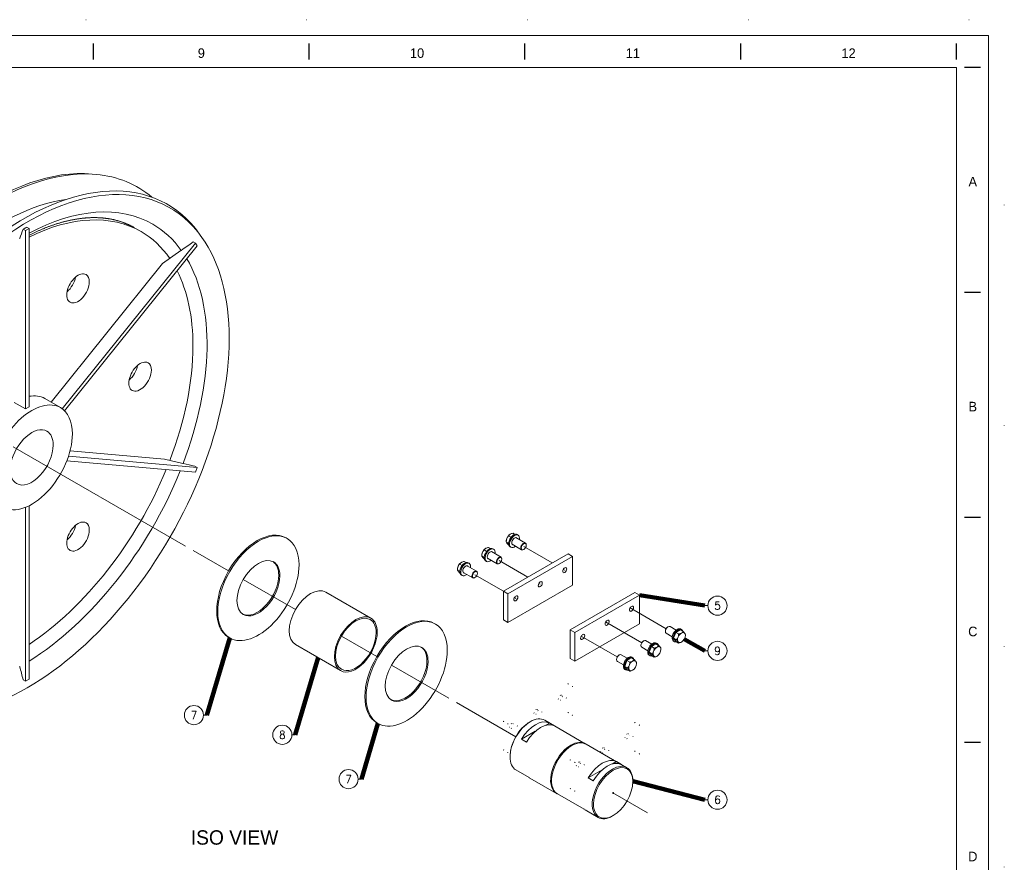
# Model space of a CAD drawing. Header units: millimetres. Extents: x -28131 to -19721, y -715793 to -709853.
# Tile 8 of 8: x -22805 to -19721, y -712494 to -709853. Entities that reach past the tile are written whole.
import ezdxf

# ---------------------------------------------------------------- set-up
doc = ezdxf.new("R2010")
doc.units = ezdxf.units.MM
doc.header["$MEASUREMENT"] = 0
for name, pattern in [('DGN Style 1', [691.569998, 1.150699, -690.4193]), ('DGN Style 4', [1842.268831, 920.559066, -460.279533, 1.150699, -460.279533]), ('DGN Style 6', [2188.62918, 1.150699, -460.279533, 805.489183, -460.279533, 1.150699, -460.279533])]:
    doc.linetypes.add(name, pattern=pattern)
doc.styles.add('Style-ENGINEERING', font='ENGINEERING.shx')
doc.styles.add('Style-ENGINEERING_0', font='ENGINEERING.shx')
doc.dimstyles.new('MetricMM', dxfattribs={"dimtxt": 3, "dimasz": 3, "dimexe": 1.5, "dimexo": 1.5, "dimgap": 1.5, "dimtad": 1, "dimdec": 0, "dimzin": 7, "dimtxsty": 'Style-ENGINEERING_0', "dimcen": 0.09, "dimclrd": 1, "dimclre": 1, "dimclrt": 7, "dimadec": 0, "dimazin": 3, "dimtfac": 1, "dimtdec": 0, "dimtofl": 0, "dimtmove": 0, "dimatfit": 3, "dimfxl": 1, "dimtzin": 7, "dimlwd": -1, "dimlwe": 0, "dimarcsym": 0})

# ---------------------------------------------------------------- blocks, each defined once
blk = doc.blocks.new('*U63')
for p, q in [((135.12, 284.53), (135.12, 289.53)), ((202.7, 284.53), (202.7, 289.53)), ((270.29, 284.53), (270.29, 289.53)), ((337.87, 284.53), (337.87, 289.53)), ((405.45, 284.53), (405.45, 289.53)), ((412.95, 282.03), (407.95, 282.03)), ((412.95, 211.53), (407.95, 211.53)), ((412.95, 141.03), (407.95, 141.03)), ((412.95, 70.53), (407.95, 70.53))]:
    blk.add_line(p, q)
at = {"color": 7, "linetype": 'Continuous', "lineweight": 0, "flags": 128}
blk.add_lwpolyline([(-415.55, 292.03), (415.45, 292.03), (415.45, -291.97), (-415.55, -291.97), (-415.55, 292.03)], close=True, dxfattribs=at)
at = {"color": 7, "linetype": 'Continuous', "lineweight": 13, "flags": 128}
blk.add_lwpolyline([(-405.55, 282.03), (405.45, 282.03), (405.45, -281.97), (-405.55, -281.97), (-405.55, 282.03)], close=True, dxfattribs=at)
at = {"char_height": 3, "attachment_point": 5, "line_spacing_factor": 1.2, "style": 'Style-ENGINEERING'}
for s, insert in [('9', (168.91, 286.53)), ('10', (236.49, 286.53)), ('11', (304.08, 286.53)), ('12', (371.66, 286.53)), ('A', (410.58, 246.28)), ('B', (410.58, 175.78)), ('C', (410.58, 105.28)), ('D', (410.58, 34.78))]:
    blk.add_mtext(s, dxfattribs=dict(at, insert=insert))
blk = doc.blocks.new('*U62')
at = {"color": 7, "linetype": 'Continuous', "lineweight": 0}
for p, q in [((1360.12, 2485.19), (1347.54, 2486.34)), ((1137.85, 2316.98), (1136.53, 2316.22)), ((1138.61, 2309.25), (1149.92, 2315.78)), ((1149.92, 2315.78), (1142.86, 2319.86)), ((1149.92, 2315.78), (1149.92, 1756.69)), ((1131.55, 2313.33), (1138.61, 2309.25)), ((1138.61, 1750.16), (1138.61, 2309.25)), ((1691.49, 2287.76), (1684.2, 2298.07)), ((1254, 1750.51), (1670.98, 2269.24)), ((1676.64, 2261.19), (1261.17, 1744.34)), ((1663.92, 2273.32), (1670.98, 2269.24)), ((1670.98, 2269.24), (1676.64, 2261.19)), ((1568.33, 2205.93), (1625.84, 2246.48)), ((1218.88, 1771.22), (1568.33, 2205.93)), ((1103.25, 1770.57), (1138.61, 1750.16)), ((1149.92, 1756.69), (1138.61, 1750.16)), ((1573.98, 1592.87), (1278.58, 1619.26)), ((1268.39, 1587.83), (1670.98, 1551.87)), ((1676.64, 1566.45), (1273.65, 1602.44)), ((1631.49, 1579.43), (1573.98, 1592.87)), ((1676.64, 1566.45), (1669.58, 1570.53)), ((1670.98, 1551.87), (1676.64, 1566.45)), ((1138.61, 1441.68), (1138.61, 897.13)), ((1149.92, 903.66), (1149.92, 1446.75)), ((2672.18, 1357.04), (2666.15, 1360.52)), ((2644.95, 1336.33), (2644.95, 1334.14)), ((2652.3, 1329.9), (2644.95, 1334.14)), ((2659.69, 1347.92), (2652.02, 1352.36)), ((2704.91, 1329.7), (2674.88, 1347.04)), ((2681.63, 1354.69), (2678.8, 1356.32)), ((2583.19, 1303.76), (2575.51, 1308.19)), ((2595.68, 1312.87), (2589.65, 1316.35)), ((2628.41, 1285.53), (2598.37, 1302.87)), ((2605.12, 1310.52), (2602.29, 1312.15)), ((2635.9, 1179.01), (2838.4, 1295.93)), ((2652.87, 1323.59), (2652.02, 1324.09)), ((2656.8, 1318.22), (2659.63, 1316.58)), ((2662.88, 1326.26), (2692.91, 1308.92)), ((2698.91, 1309.51), (2699.62, 1309.92)), ((2707.39, 1323.39), (2707.39, 1324.21)), ((2852.54, 1287.76), (2838.4, 1295.93)), ((2519.18, 1268.7), (2513.15, 1272.18)), ((2528.62, 1266.35), (2525.79, 1267.99)), ((2568.45, 1292.16), (2568.45, 1289.97)), ((2575.8, 1285.73), (2568.45, 1289.97)), ((2576.37, 1279.42), (2575.51, 1279.92)), ((2580.29, 1274.05), (2583.12, 1272.42)), ((2586.37, 1282.09), (2616.41, 1264.75)), ((2622.41, 1265.34), (2623.11, 1265.75)), ((2630.89, 1279.22), (2630.89, 1280.04)), ((2650.04, 1170.85), (2852.54, 1287.76)), ((2852.54, 1287.76), (2852.54, 1197.95)), ((2491.94, 1247.99), (2491.94, 1245.8)), ((2499.3, 1241.56), (2491.94, 1245.8)), ((2506.69, 1259.59), (2499.01, 1264.02)), ((2499.87, 1235.26), (2499.01, 1235.75)), ((2509.87, 1237.92), (2539.91, 1220.58)), ((2551.91, 1241.36), (2521.87, 1258.7)), ((2554.39, 1235.05), (2554.39, 1235.87)), ((2503.79, 1229.88), (2506.62, 1228.25)), ((2545.91, 1221.17), (2546.61, 1221.58)), ((2650.04, 1170.85), (2635.9, 1179.01)), ((2635.9, 1089.2), (2635.9, 1179.01)), ((2852.54, 1197.95), (2650.04, 1081.03)), ((2845.2, 1058.17), (3047.7, 1175.09)), ((3047.7, 1175.09), (3061.85, 1166.92)), ((2650.04, 1081.03), (2650.04, 1170.85)), ((2859.35, 1050.01), (3061.85, 1166.92)), ((3061.85, 1166.92), (3061.85, 1077.11)), ((3266.51, 1133.65), (3276.51, 1133.65)), ((2650.04, 1081.03), (2635.9, 1089.2)), ((2845.2, 1058.17), (2859.35, 1050.01)), ((2845.2, 968.36), (2845.2, 1058.17)), ((3061.85, 1077.11), (2859.35, 960.19)), ((2859.35, 960.19), (2859.35, 1050.01)), ((3143.36, 1053.73), (3143.36, 1052.91)), ((3151.84, 1067.61), (3151.13, 1067.2)), ((3176.91, 1057.19), (3157.84, 1068.2)), ((3168.82, 1031.68), (3175.89, 1049.9)), ((3175.89, 1049.9), (3190.02, 1058.06)), ((3175.89, 1049.9), (3184.6, 1044.87)), ((3190.02, 1058.06), (3198.73, 1053.03)), ((3193.95, 1058.9), (3191.13, 1060.53)), ((3075.34, 1023.44), (3074.63, 1023.03)), ((3100.4, 1013.02), (3081.34, 1024.03)), ((3145.84, 1047.42), (3164.91, 1036.41)), ((3168.82, 1031.68), (3177.53, 1026.65)), ((3175.89, 1021.63), (3168.82, 1031.68)), ((3169.13, 1022.43), (3171.95, 1020.79)), ((3175.89, 1021.63), (3184.6, 1016.6)), ((3205.8, 1040.79), (3205.8, 1042.98)), ((3066.85, 1009.56), (3066.85, 1008.74)), ((3069.34, 1003.25), (3088.4, 992.24)), ((3092.32, 987.52), (3099.38, 1005.73)), ((3092.32, 987.52), (3101.03, 982.48)), ((3099.38, 977.46), (3092.32, 987.52)), ((3099.38, 1005.73), (3113.52, 1013.89)), ((3099.38, 1005.73), (3108.1, 1000.7)), ((3113.52, 1013.89), (3122.23, 1008.86)), ((3117.45, 1014.73), (3114.62, 1016.36)), ((3129.3, 996.62), (3129.3, 998.81)), ((3266.51, 991.95), (3276.51, 991.95)), ((2845.2, 968.36), (2859.35, 960.19)), ((2990.35, 965.39), (2990.35, 964.57)), ((2992.84, 959.08), (3011.9, 948.07)), ((2998.84, 979.27), (2998.13, 978.86)), ((3023.9, 968.86), (3004.84, 979.86)), ((3015.81, 943.35), (3022.88, 961.56)), ((3022.88, 961.56), (3037.02, 969.72)), ((3022.88, 961.56), (3031.59, 956.53)), ((3037.02, 969.72), (3045.73, 964.69)), ((3040.95, 970.56), (3038.12, 972.19)), ((3092.62, 978.26), (3095.45, 976.62)), ((3099.38, 977.46), (3108.1, 972.43)), ((3015.81, 943.35), (3024.53, 938.32)), ((3022.88, 933.29), (3015.81, 943.35)), ((3016.12, 934.09), (3018.95, 932.46)), ((3022.88, 933.29), (3031.59, 928.26)), ((3052.8, 952.45), (3052.8, 954.64)), ((1131.55, 901.21), (1138.61, 897.13)), ((1138.61, 897.13), (1149.92, 903.66)), ((1696.43, 790.58), (1706.43, 790.58)), ((2892.46, 701.06), (2765.18, 774.54)), ((2720.18, 770.09), (2718.06, 768.86)), ((2780.46, 765.7), (2768.29, 758.67)), ((2780.46, 765.7), (2796.02, 756.72)), ((1973.26, 728.9), (1983.26, 728.9)), ((2735.71, 739.86), (2692.43, 714.87)), ((2707.98, 705.89), (2692.43, 714.87)), ((3022.57, 625.94), (2895.29, 699.43)), ((2656.54, 662.31), (2656.54, 659.86)), ((2675.18, 618.66), (2716.19, 594.98)), ((2901.73, 594.03), (2945.01, 619.02)), ((2977.6, 637.83), (2989.76, 644.86)), ((2989.76, 644.86), (3005.32, 635.87)), ((2180.9, 590.04), (2190.9, 590.04)), ((2719.02, 593.35), (2802.46, 545.17)), ((2917.29, 585.05), (2901.73, 594.03)), ((3041.21, 582.29), (3041.21, 584.74)), ((2805.29, 543.54), (2888.73, 495.37)), ((3266.51, 525.38), (3276.51, 525.38)), ((2891.55, 493.73), (2932.57, 470.06)), ((2977.57, 474.51), (2979.69, 475.74))]:
    blk.add_line(p, q, dxfattribs=at)
at = {"color": 30, "linetype": 'Continuous', "lineweight": 0}
blk.add_line((1500.91, 2305.83), (1479.56, 2318.16), dxfattribs=at)
at = {"color": 5, "linetype": 'Continuous', "lineweight": 0}
blk.add_line((1248.41, 1754.18), (1198.91, 1782.75), dxfattribs=at)
at = {"color": 1, "linetype": 'DGN Style 4', "lineweight": 0}
for p, q in [((1100.21, 1631.89), (1640.16, 1320.15)), ((1663.88, 1306.46), (1774.92, 1242.34)), ((2699.62, 1318.9), (2788.9, 1267.35)), ((2623.11, 1274.73), (2712.4, 1223.18)), ((2823.29, 1247.49), (2827.79, 1244.9)), ((1820.96, 1215.77), (1984.57, 1121.3)), ((2546.61, 1230.56), (2635.9, 1179.01)), ((2746.79, 1203.33), (2751.29, 1200.73)), ((2670.29, 1159.16), (2674.79, 1156.56)), ((3032.6, 1126.65), (3145.63, 1061.39)), ((2956.1, 1082.48), (3069.13, 1017.22)), ((2128.5, 1038.21), (2239.28, 974.25)), ((2879.59, 1038.32), (2992.63, 973.05)), ((2285.31, 947.67), (2465.03, 843.91)), ((2488.74, 830.22), (2674.56, 722.94)), ((2978.69, 547.35), (3087.72, 484.4))]:
    blk.add_line(p, q, dxfattribs=at)
at = {"color": 3, "linetype": 'Continuous', "lineweight": 0}
for p, q in [((1958.46, 1344.23), (1954.92, 1346.27)), ((2221, 1094.5), (2079.57, 1176.15)), ((2422.81, 1076.13), (2419.28, 1078.17)), ((1774.92, 1034.5), (1778.46, 1032.46)), ((1984.57, 1011.61), (2126, 929.96)), ((2239.28, 766.4), (2242.81, 764.36))]:
    blk.add_line(p, q, dxfattribs=at)
at = {"color": 7, "linetype": 'DGN Style 6', "lineweight": 0}
for p, q in [((2838.4, 888.15), (2635.9, 771.23)), ((2650.04, 763.07), (2852.54, 879.98)), ((2852.54, 879.98), (2838.4, 888.15)), ((2838.4, 798.33), (2838.4, 888.15)), ((2838.4, 888.15), (2852.54, 879.98)), ((2852.54, 879.98), (2852.54, 790.17)), ((2807.29, 841.61), (2821.43, 833.44)), ((2813.65, 852.63), (2827.79, 844.46)), ((2813.65, 837.93), (2827.79, 829.77)), ((2820.02, 848.96), (2834.16, 840.79)), ((2737.15, 808.46), (2751.29, 800.3)), ((2743.51, 804.79), (2757.66, 796.62)), ((2650.04, 763.07), (2635.9, 771.23)), ((2635.9, 771.23), (2635.9, 681.42)), ((2635.9, 771.23), (2650.04, 763.07)), ((2730.79, 797.44), (2744.93, 789.27)), ((2737.15, 793.76), (2751.29, 785.6)), ((2770.76, 759.28), (2838.4, 798.33)), ((2852.54, 790.17), (2795.27, 757.1)), ((2838.4, 798.33), (2852.54, 790.17)), ((2852.54, 790.17), (2838.4, 798.33)), ((2650.04, 673.25), (2650.04, 763.07)), ((2654.28, 753.27), (2668.43, 745.1)), ((2660.65, 764.29), (2674.79, 756.13)), ((2660.65, 749.6), (2674.79, 741.43)), ((2667.01, 760.62), (2681.15, 752.45)), ((3047.7, 767.31), (2845.2, 650.39)), ((2859.35, 642.23), (3061.85, 759.14)), ((3061.85, 759.14), (3047.7, 767.31)), ((3047.7, 677.49), (3047.7, 767.31)), ((3047.7, 767.31), (3061.85, 759.14)), ((3061.85, 759.14), (3061.85, 669.33)), ((2635.9, 681.42), (2733.24, 737.62)), ((3016.59, 720.77), (3030.73, 712.6)), ((3022.96, 731.79), (3037.1, 723.62)), ((3022.96, 717.09), (3037.1, 708.93)), ((3029.32, 728.11), (3043.46, 719.95)), ((2650.04, 673.25), (2635.9, 681.42)), ((2635.9, 681.42), (2650.04, 673.25)), ((2708.73, 707.14), (2650.04, 673.25)), ((2946.45, 687.62), (2960.6, 679.45)), ((2952.82, 683.95), (2966.96, 675.78)), ((2859.35, 642.23), (2845.2, 650.39)), ((2845.2, 650.39), (2845.2, 560.58)), ((2845.2, 650.39), (2859.35, 642.23)), ((2940.09, 676.6), (2954.23, 668.43)), ((2946.45, 672.92), (2960.6, 664.76)), ((2980.06, 638.44), (3047.7, 677.49)), ((3061.85, 669.33), (3004.61, 636.28)), ((3047.7, 677.49), (3061.85, 669.33)), ((3061.85, 669.33), (3047.7, 677.49)), ((2859.35, 552.41), (2859.35, 642.23)), ((2863.59, 632.43), (2877.73, 624.26)), ((2869.95, 643.45), (2884.09, 635.29)), ((2869.95, 628.75), (2884.09, 620.59)), ((2876.32, 639.78), (2890.46, 631.61)), ((2845.2, 560.58), (2942.54, 616.77)), ((2859.35, 552.41), (2845.2, 560.58)), ((2845.2, 560.58), (2859.35, 552.41)), ((2916.58, 585.46), (2859.35, 552.41))]:
    blk.add_line(p, q, dxfattribs=at)
at = {"color": 7, "linetype": 'DGN Style 1', "lineweight": 0, "flags": 128}
blk.add_lwpolyline([(-4204.98, 2970.01), (4205.02, 2970.01), (4205.02, -2969.99), (-4204.98, -2969.99), (-4204.98, 2970.01)], close=True, dxfattribs=at)
at = {"color": 7, "linetype": 'Continuous', "lineweight": 13}
for centre in [(3306.51, 1133.65), (3306.51, 991.95), (1666.43, 790.58), (1943.26, 728.9), (2150.9, 590.04), (3306.51, 525.38)]:
    blk.add_circle(centre, 30, dxfattribs=at)
at = {"color": 7, "linetype": 'Continuous', "lineweight": 0}
for centre, major_axis, start_param, end_param in [((1030.73, 1672), (446.87, 774.01), 0.2602948, 2.8812979), ((1041.37, 1665.86), (449.61, 778.75), 0.2602948, 2.8812979), ((1134.03, 1612.37), (449.61, 778.75), 6.0228906, 9.6850727), ((1144.66, 1606.23), (446.87, 774.01), 6.0228906, 9.6850727), ((1041.37, 1665.86), (449.61, 778.75), 6.1799558, 6.5434801), ((1059.79, 1655.23), (413.82, 716.75), 0.4260445, 2.7155482), ((1126.23, 1616.87), (411.08, 712.01), 0, 0.7446433), ((1126.23, 1616.87), (411.08, 712.01), 6.0311166, 6.2831853), ((1144.66, 1606.23), (446.87, 774.01), 5.4977871, 6.0228906), ((1126.23, 1616.87), (411.08, 712.01), 4.9839189, 5.9692672), ((1144.66, 1606.23), (446.87, 774.01), 3.4018874, 5.4977871), ((1126.23, 1616.87), (411.08, 712.01), 3.9677457, 4.9531047), ((2657.19, 1343.39), (8.66, 14.99), 0.7854036, 2.3561958), ((2670.63, 1335.64), (6.25, 10.83), 6.2831826, 8.6393807), ((2670.63, 1335.64), (6.25, 10.83), 2.3561954, 3.1415916), ((2667.8, 1337.27), (6.25, 10.83), -0.2837902, -0.2282505), ((2670.63, 1335.64), (6.25, 10.83), 5.9993951, 6.2831826), ((2698.91, 1319.31), (6, 10.39), 0.0000017, 2.3561936), ((2698.91, 1319.31), (6, 10.39), 5.497788, 6.283187), ((2580.69, 1299.23), (8.66, 14.99), 0.7854037, 2.356196), ((2594.12, 1291.47), (6.25, 10.83), 6.2831836, 8.6393793), ((2591.29, 1293.1), (6.25, 10.83), -0.2837892, -0.2282513), ((2594.12, 1291.47), (6.25, 10.83), 5.9993948, 6.2831836), ((2667.8, 1337.27), (6.25, 10.83), 3.3698437, 3.425383), ((2670.63, 1335.64), (6.25, 10.83), 3.1415916, 3.4253819), ((2698.91, 1319.31), (6, 10.39), 2.3561936, 3.141591), ((2698.91, 1319.31), (6, 10.39), 3.141591, 3.9269896), ((2504.19, 1255.06), (8.66, 14.99), 0.7854015, 2.3561956), ((2594.12, 1291.47), (6.25, 10.83), 2.356194, 3.1415924), ((2591.29, 1293.1), (6.25, 10.83), 3.3698445, 3.4253862), ((2594.12, 1291.47), (6.25, 10.83), 3.1415924, 3.4253856), ((2622.41, 1275.14), (6, 10.39), 0.0000014, 2.3561935), ((2622.41, 1275.14), (6, 10.39), 2.3561935, 3.1415912), ((2622.41, 1275.14), (6, 10.39), 3.1415912, 3.9269878), ((2622.41, 1275.14), (6, 10.39), 5.4977882, 6.2831867), ((2517.62, 1247.3), (6.25, 10.83), 0.0000001, 2.3561941), ((2517.62, 1247.3), (6.25, 10.83), 2.3561941, 3.1415925), ((2514.79, 1248.93), (6.25, 10.83), 3.3698422, 3.4253757), ((2517.62, 1247.3), (6.25, 10.83), 3.1415925, 3.4253752), ((2514.79, 1248.93), (6.25, 10.83), -0.2837973, -0.2282499), ((2517.62, 1247.3), (6.25, 10.83), 5.9993866, 6.2831854), ((2545.91, 1230.97), (6, 10.39), 0.0000023, 2.3561915), ((2545.91, 1230.97), (6, 10.39), 5.4977887, 6.2831876), ((2827.79, 1244.9), (4.5, 7.79), 0.7853987, 3.1415929), ((2827.79, 1244.9), (4.5, 7.79), 3.1415929, 6.2831851), ((2827.79, 1244.9), (4.5, 7.79), 6.2831851, 7.068584), ((2545.91, 1230.97), (6, 10.39), 2.3561915, 3.1415904), ((2545.91, 1230.97), (6, 10.39), 3.1415904, 3.9269885), ((2751.29, 1200.73), (4.5, 7.79), 0.7853948, 3.1415965), ((2751.29, 1200.73), (4.5, 7.79), 3.1415965, 6.2831834), ((2751.29, 1200.73), (4.5, 7.79), 6.2831834, 7.0685801), ((2674.79, 1156.56), (4.5, 7.79), 0.7853943, 3.1415953), ((2674.79, 1156.56), (4.5, 7.79), 3.1415953, 6.2831846), ((2674.79, 1156.56), (4.5, 7.79), 6.2831846, 7.0685796), ((3037.1, 1124.05), (4.5, 7.79), 0.785402, 3.1415938), ((3037.1, 1124.05), (4.5, 7.79), 3.1415938, 6.2831841), ((3037.1, 1124.05), (4.5, 7.79), 6.2831841, 7.0685873), ((2960.6, 1079.89), (4.5, 7.79), 0.7854, 3.141591), ((2960.6, 1079.89), (4.5, 7.79), 3.141591, 6.283187), ((2960.6, 1079.89), (4.5, 7.79), 0.0000017, 0.7854), ((3151.84, 1057.81), (6, 10.39), 0.7853988, 2.3561966), ((3151.84, 1057.81), (6, 10.39), 2.3561966, 3.1415952), ((3151.84, 1057.81), (6, 10.39), 6.2831828, 7.0685841), ((3193.56, 1033.72), (8.66, 14.99), 5.4977819, 8.6393803), ((2884.09, 1035.72), (4.5, 7.79), 0.7853977, 3.1415943), ((2884.09, 1035.72), (4.5, 7.79), 3.1415943, 6.2831836), ((2884.09, 1035.72), (4.5, 7.79), 6.2831836, 7.068583), ((3075.34, 1013.64), (6, 10.39), 0.7853977, 2.356194), ((3075.34, 1013.64), (6, 10.39), 0.0000026, 0.7853977), ((3193.56, 1033.72), (8.66, 14.99), 2.356195, 3.926995), ((3193.56, 1033.72), (8.66, 14.99), 3.926995, 5.4977819), ((3075.34, 1013.64), (6, 10.39), 2.356194, 3.14159), ((3117.06, 989.55), (8.66, 14.99), 5.4977823, 8.6393795), ((3117.06, 989.55), (8.66, 14.99), 3.9269946, 5.4977823), ((2998.84, 969.47), (6, 10.39), 0.7853988, 2.3561942), ((2998.84, 969.47), (6, 10.39), 2.3561942, 3.1415922), ((2998.84, 969.47), (6, 10.39), 0.0000004, 0.7853988), ((3040.56, 945.38), (8.66, 14.99), 5.4977816, 8.639381), ((3117.06, 989.55), (8.66, 14.99), 2.3561942, 3.9269946), ((3040.56, 945.38), (8.66, 14.99), 2.3561957, 3.9269967), ((3040.56, 945.38), (8.66, 14.99), 3.9269967, 5.4977816), ((2720.18, 696.6), (45, 77.94), 0.0000001, 0.7853981), ((2720.18, 696.6), (45, 77.94), 0.7853981, 2.3561945), ((2752, 678.23), (45, 77.94), 0.0216115, 1.5491843), ((2850.29, 621.48), (45, 77.94), 0.7855191, 3.1415929), ((2850.29, 621.48), (45, 77.94), 6.283185, 7.068462), ((2720.18, 696.6), (45, 77.94), 2.3561945, 3.1415926), ((2961.3, 557.39), (45, 77.94), 0.0216115, 1.549184), ((2979.69, 546.77), (43.5, 75.34), 5.4977873, 8.6393798), ((2979.69, 546.77), (43.5, 75.34), 3.9269912, 5.4977873), ((2979.69, 546.77), (1, 1.73), 0.0000048, 2.3561857), ((2979.69, 546.77), (1, 1.73), 2.3561857, 3.1416031), ((2979.69, 546.77), (1, 1.73), 3.1416031, 6.2831901), ((2979.69, 546.77), (43.5, 75.34), 2.3561945, 3.9269912)]:
    blk.add_ellipse(centre, major_axis=major_axis, ratio=0.5773503, start_param=start_param, end_param=end_param, dxfattribs=at)
at = {"color": 30, "linetype": 'Continuous', "lineweight": 0, "extrusion": (0, 0, -1)}
for start_param, end_param in [(2.4302417, 3.1415927), (3.1415927, 3.4094964), (3.5008693, 3.9269908), (3.9269908, 4.4436925), (4.4841434, 5.4237399)]:
    blk.add_ellipse((1108.91, 1626.87), major_axis=(-392, -678.96), ratio=0.5773503, start_param=start_param, end_param=end_param, dxfattribs=at)
at = {"color": 30, "linetype": 'Continuous', "lineweight": 0}
for centre, major_axis, start_param, end_param in [((1303.36, 2128.05), (25, 43.3), 0, 3.1415927), ((1260.94, 2152.54), (25, 43.3), 4.1547899, 5.2699881), ((1303.36, 2128.05), (25, 43.3), 5.4977871, 6.2831853), ((1303.36, 2128.05), (25, 43.3), 3.1415927, 5.4977871), ((1497.82, 1851.4), (25, 43.3), 0, 3.1415927), ((1455.39, 1875.9), (25, 43.3), 4.1547899, 5.2699881), ((1497.82, 1851.4), (25, 43.3), 5.4977871, 6.2831853), ((1497.82, 1851.4), (25, 43.3), 3.1415927, 5.4977871), ((1108.91, 1626.87), (90, 155.88), 0, 0.457322), ((1303.36, 1350.23), (25, 43.3), 0, 3.1415927), ((1303.36, 1350.23), (25, 43.3), 5.4977871, 6.2831853), ((1260.94, 1374.72), (25, 43.3), 4.1547899, 5.2699881), ((1303.36, 1350.23), (25, 43.3), 3.1415927, 5.4977871)]:
    blk.add_ellipse(centre, major_axis=major_axis, ratio=0.5773503, start_param=start_param, end_param=end_param, dxfattribs=at)
at = {"color": 5, "linetype": 'Continuous', "lineweight": 0}
for major_axis, start_param, end_param in [((90, 155.88), 0, 3.1415927), ((90, 155.88), 5.4977871, 6.2831853), ((90, 155.88), 3.1415927, 5.4977871), ((47.5, 82.27), 0, 3.1415927), ((47.5, 82.27), 5.4977871, 6.2831853), ((47.5, 82.27), 3.1415927, 5.4977871)]:
    blk.add_ellipse((1158.41, 1598.29), major_axis=major_axis, ratio=0.5773503, start_param=start_param, end_param=end_param, dxfattribs=at)
at = {"color": 3, "linetype": 'Continuous', "lineweight": 0}
for centre, start_param, end_param in [((1864.92, 1190.38), 6.2831845, 9.4247764), ((1868.46, 1188.34), 6.2831843, 9.4247765), ((1868.46, 1188.34), 5.4977873, 6.2831843), ((1868.46, 1188.34), 3.1415912, 5.4977873), ((2329.28, 922.29), 0.0000014, 3.1415936), ((2332.81, 920.25), 0.0000014, 3.1415938), ((2332.81, 920.25), 5.4977873, 6.2831867), ((2332.81, 920.25), 3.1415938, 5.4977873)]:
    blk.add_ellipse(centre, major_axis=(90, 155.88), ratio=0.5773503, start_param=start_param, end_param=end_param, dxfattribs=at)
at = {"color": 7, "linetype": 'Continuous', "lineweight": 0, "extrusion": (0, 0, -1)}
for centre, major_axis, start_param, end_param in [((2667.8, 1337.27), (-11, -19.05), 2.3561942, 3.1415932), ((2667.8, 1337.27), (-11, -19.05), 6.2831847, 8.6393795), ((2670.63, 1335.64), (-11, -19.05), 0, 2.3561952), ((2670.63, 1335.64), (-11, -19.05), 2.3561952, 3.1415927), ((2670.63, 1335.64), (-11, -19.05), 3.1415927, 4.1354569), ((2699.62, 1318.9), (-5.5, -9.53), 0.7853963, 3.9269913), ((2591.29, 1293.1), (-11, -19.05), 0.0000002, 2.356195), ((2594.12, 1291.47), (-11, -19.05), 6.2831841, 8.6393814), ((2591.29, 1293.1), (-11, -19.05), 2.356195, 3.1415934), ((2594.12, 1291.47), (-11, -19.05), 2.356196, 3.1415939), ((2594.12, 1291.47), (-11, -19.05), 3.1415939, 4.1354563), ((2670.63, 1335.64), (-11, -19.05), 5.289321, 6.2831853), ((2699.62, 1318.9), (-5.5, -9.53), 5.4977876, 7.0685816), ((2699.62, 1318.9), (-5.5, -9.53), 3.9269913, 5.4977876), ((2514.79, 1248.93), (-11, -19.05), 0.0000001, 2.3561958), ((2517.62, 1247.3), (-11, -19.05), 6.2831842, 8.6393806), ((2514.79, 1248.93), (-11, -19.05), 2.3561958, 3.1415935), ((2517.62, 1247.3), (-11, -19.05), 2.3561953, 3.1415938), ((2517.62, 1247.3), (-11, -19.05), 3.1415938, 4.1354585), ((2594.12, 1291.47), (-11, -19.05), 5.2893191, 6.2831841), ((2623.11, 1274.73), (-5.5, -9.53), 0.7853982, 3.9269894), ((2623.11, 1274.73), (-5.5, -9.53), 5.4977889, 7.0685836), ((2623.11, 1274.73), (-5.5, -9.53), 3.9269894, 5.4977889), ((2546.61, 1230.56), (-5.5, -9.53), 0.7853979, 3.9269897), ((2546.61, 1230.56), (-5.5, -9.53), 3.9269897, 5.4977886), ((2517.62, 1247.3), (-11, -19.05), 5.2893217, 6.2831842), ((2546.61, 1230.56), (-5.5, -9.53), 5.4977886, 7.0685832), ((3151.13, 1058.22), (-5.5, -9.53), 0.7853979, 2.3561931), ((3180.13, 1041.48), (-11, -19.05), 0.0000005, 2.3561933), ((3182.95, 1039.84), (-11, -19.05), 0.000001, 2.3561916), ((3180.13, 1041.48), (-11, -19.05), 2.3561933, 3.1415922), ((3182.95, 1039.84), (-11, -19.05), 2.3561916, 3.1415916), ((3182.95, 1039.84), (-11, -19.05), 3.1415916, 3.6413968), ((3074.63, 1014.05), (-5.5, -9.53), 0.7853995, 2.3561948), ((3103.62, 997.31), (-11, -19.05), 2.3561942, 3.1415917), ((3182.95, 1039.84), (-11, -19.05), 5.7833774, 6.2831863), ((3103.62, 997.31), (-11, -19.05), 0.000001, 2.3561942), ((3106.45, 995.68), (-11, -19.05), 0.0000016, 2.3561923), ((3106.45, 995.68), (-11, -19.05), 2.3561923, 3.141591), ((3106.45, 995.68), (-11, -19.05), 3.141591, 3.6413971), ((2998.13, 969.88), (-5.5, -9.53), 0.7853981, 2.3561922), ((3027.12, 953.14), (-11, -19.05), 0.0000018, 2.3561927), ((3029.95, 951.51), (-11, -19.05), 0.0000005, 2.3561957), ((3027.12, 953.14), (-11, -19.05), 2.3561927, 3.1415909), ((3029.95, 951.51), (-11, -19.05), 2.3561957, 3.1415922), ((3029.95, 951.51), (-11, -19.05), 3.1415922, 3.6413966), ((3106.45, 995.68), (-11, -19.05), 5.783378, 6.2831869), ((3029.95, 951.51), (-11, -19.05), 5.7833749, 6.2831858), ((2736.44, 687.21), (-45, -77.94), 1.5924081, 3.119981), ((2718.06, 697.83), (-43.5, -75.34), 0.7853978, 2.3561941), ((2847.46, 623.12), (-45, -77.94), 0.0000001, 2.3561946), ((2847.46, 623.12), (-45, -77.94), 2.3561946, 3.1415926), ((2847.46, 623.12), (-45, -77.94), 3.1415926, 3.1730246), ((2945.75, 566.37), (-45, -77.94), 1.5924084, 3.1199811), ((2933.73, 573.31), (-45, -77.94), 3.1415925, 3.1730249), ((2977.57, 548), (-45, -77.94), 0.0000001, 2.3561945), ((2977.57, 548), (-45, -77.94), 2.3561945, 3.1415925), ((2977.57, 548), (-45, -77.94), 3.1415925, 3.9269906), ((2761.19, 672.92), (-45, -77.94), 6.2517532, 6.2831853), ((2847.46, 623.12), (-45, -77.94), 6.2517533, 6.2831854), ((2933.73, 573.31), (-45, -77.94), 6.2517531, 6.2831854), ((2977.57, 548), (-45, -77.94), 5.4977872, 6.2831854)]:
    blk.add_ellipse(centre, major_axis=major_axis, ratio=0.5773503, start_param=start_param, end_param=end_param, dxfattribs=at)
at = {"color": 3, "linetype": 'Continuous', "lineweight": 0, "extrusion": (0, 0, -1)}
for centre, major_axis, start_param, end_param in [((1868.46, 1188.34), (-47.5, -82.27), 0.0000014, 3.1415936), ((1864.92, 1190.38), (-47.5, -82.27), 3.1788183, 3.9269906), ((1868.46, 1188.34), (-47.5, -82.27), 3.1415936, 3.9269907), ((1864.92, 1190.38), (-47.5, -82.27), 3.9269906, 6.245962), ((1868.46, 1188.34), (-47.5, -82.27), 3.9269907, 6.2831867), ((2032.07, 1093.88), (-47.5, -82.27), 0.0000001, 3.1415926), ((2173.5, 1012.23), (-47.5, -82.27), 0.0000001, 3.1415926), ((2173.5, 1012.23), (-45, -77.94), 0.0000003, 3.1415924), ((2173.5, 1012.23), (-45, -77.94), 3.1415924, 3.9269906), ((2173.5, 1012.23), (-47.5, -82.27), 3.1415926, 3.926991), ((2173.5, 1012.23), (-47.5, -82.27), 3.926991, 6.2831854), ((2173.5, 1012.23), (-45, -77.94), 3.9269906, 6.2831856), ((2332.81, 920.25), (-47.5, -82.27), 6.2831844, 9.4247765), ((2329.28, 922.29), (-47.5, -82.27), 3.1788161, 3.9269907), ((2332.81, 920.25), (-47.5, -82.27), 3.1415912, 3.9269909), ((2329.28, 922.29), (-47.5, -82.27), 3.9269907, 6.2459595), ((2332.81, 920.25), (-47.5, -82.27), 3.9269909, 6.2831844)]:
    blk.add_ellipse(centre, major_axis=major_axis, ratio=0.5773503, start_param=start_param, end_param=end_param, dxfattribs=at)
at = {"color": 7, "linetype": 'DGN Style 6', "lineweight": 0}
for centre in [(2813.65, 845.28), (2827.79, 837.12), (2737.15, 801.11), (2751.29, 792.95), (2660.65, 756.94), (2674.79, 748.78), (3022.96, 724.44), (3037.1, 716.27), (2946.45, 680.27), (2960.6, 672.11), (2869.95, 636.1), (2884.09, 627.94)]:
    blk.add_ellipse(centre, major_axis=(4.5, 7.79), ratio=0.5773503, dxfattribs=at)
at = {"color": 7, "linetype": 'Continuous', "lineweight": 0}
for points, knots in [([(1149.92, 2294.4), (1150.4, 2294.64), (1152.26, 2295.59), (1155.51, 2297.21), (1159.67, 2299.25), (1163.82, 2301.25), (1167.96, 2303.21), (1172.1, 2305.14), (1176.23, 2307.02), (1180.35, 2308.86), (1184.46, 2310.66), (1188.57, 2312.42), (1192.66, 2314.14), (1196.75, 2315.82), (1200.83, 2317.46), (1204.9, 2319.06), (1208.96, 2320.62), (1213.02, 2322.13), (1217.06, 2323.61), (1221.09, 2325.05), (1225.11, 2326.44), (1229.12, 2327.8), (1233.12, 2329.12), (1237.11, 2330.39), (1241.09, 2331.62), (1245.06, 2332.82), (1249.02, 2333.97), (1252.96, 2335.08), (1256.89, 2336.15), (1260.81, 2337.18), (1264.72, 2338.17), (1268.61, 2339.12), (1272.5, 2340.03), (1276.36, 2340.9), (1280.22, 2341.73), (1284.06, 2342.52), (1287.89, 2343.26), (1291.71, 2343.97), (1295.51, 2344.63), (1299.3, 2345.26), (1303.07, 2345.84), (1306.83, 2346.39), (1310.57, 2346.89), (1314.3, 2347.35), (1318.02, 2347.77), (1321.72, 2348.15), (1325.41, 2348.49), (1329.08, 2348.79), (1332.73, 2349.05), (1336.37, 2349.27), (1340, 2349.45), (1343.61, 2349.59), (1347.2, 2349.69), (1350.78, 2349.74), (1354.34, 2349.76), (1357.89, 2349.73), (1361.42, 2349.67), (1364.94, 2349.56), (1368.44, 2349.42), (1371.92, 2349.23), (1375.39, 2349), (1378.84, 2348.73), (1382.28, 2348.42), (1385.7, 2348.07), (1389.1, 2347.67), (1392.48, 2347.24), (1395.85, 2346.76), (1399.21, 2346.25), (1402.54, 2345.69), (1405.86, 2345.09), (1409.16, 2344.44), (1412.45, 2343.76), (1415.72, 2343.03), (1418.97, 2342.26), (1422.2, 2341.45), (1425.42, 2340.6), (1428.62, 2339.7), (1431.8, 2338.76), (1434.96, 2337.78), (1438.1, 2336.76), (1441.23, 2335.69), (1444.33, 2334.58), (1447.42, 2333.43), (1450.49, 2332.23), (1453.53, 2330.99), (1456.56, 2329.71), (1459.57, 2328.39), (1462.55, 2327.02), (1465.52, 2325.61), (1468.46, 2324.15), (1471.38, 2322.66), (1474.28, 2321.12), (1477.1, 2319.57), (1478.94, 2318.52), (1479.83, 2318)], [0, 0, 0, 0, 0.00041636, 0.0016301, 0.00284378, 0.00405743, 0.00527106, 0.00648468, 0.0076983, 0.00891193, 0.0101256, 0.01133931, 0.01255309, 0.01376695, 0.01498091, 0.01619499, 0.01740922, 0.01862361, 0.01983818, 0.02105297, 0.022268, 0.02348329, 0.02469887, 0.02591477, 0.02713102, 0.02834764, 0.02956469, 0.03078217, 0.03200014, 0.03321863, 0.03443767, 0.0356573, 0.03687757, 0.03809852, 0.03932019, 0.04054263, 0.04176588, 0.04298999, 0.044215, 0.04544099, 0.04666798, 0.04789605, 0.04912524, 0.05035561, 0.05158723, 0.05282014, 0.05405442, 0.05529012, 0.05652731, 0.05776606, 0.05900642, 0.06024847, 0.06149228, 0.06273792, 0.06398544, 0.06523492, 0.06648644, 0.06774005, 0.06899583, 0.07025385, 0.07151416, 0.07277684, 0.07404195, 0.07530954, 0.07657968, 0.07785241, 0.0791278, 0.08040587, 0.08168668, 0.08297025, 0.08425662, 0.08554581, 0.08683782, 0.08813266, 0.08943034, 0.09073082, 0.09203409, 0.09334011, 0.09464884, 0.0959602, 0.09727412, 0.09859053, 0.09990931, 0.10123036, 0.10255354, 0.10387871, 0.10520572, 0.10653441, 0.10786459, 0.10919608, 0.11052868, 0.11186218, 0.11319637, 0.11445275, 0.11445275, 0.11445275, 0.11445275]), ([(2644.95, 1334.14), (2644.95, 1337.16), (2645.55, 1343.44), (2648.76, 1348.81), (2650.94, 1351.22), (2651.47, 1351.8), (2651.83, 1352.17), (2652.02, 1352.36)], [0, 0, 0, 0, 0.4398583, 0.8755603, 0.9170361, 0.958521, 1, 1, 1, 1]), ([(2652.02, 1324.09), (2651.59, 1324.51), (2649.71, 1326.42), (2646.35, 1330.15), (2645.14, 1332.58), (2644.99, 1333.65), (2644.95, 1333.9), (2644.95, 1334.06), (2644.95, 1334.14)], [0, 0, 0, 0, 0.0958386, 0.4398584, 0.8755602, 0.917036, 0.958521, 1, 1, 1, 1]), ([(2568.45, 1289.97), (2568.44, 1292.99), (2569.05, 1299.28), (2572.26, 1304.64), (2574.44, 1307.05), (2574.97, 1307.63), (2575.33, 1308), (2575.51, 1308.19)], [0, 0, 0, 0, 0.4398583, 0.8755603, 0.9170361, 0.958521, 1, 1, 1, 1]), ([(2575.51, 1279.92), (2575.09, 1280.34), (2573.21, 1282.25), (2569.85, 1285.98), (2568.63, 1288.41), (2568.48, 1289.48), (2568.45, 1289.74), (2568.45, 1289.89), (2568.45, 1289.97)], [0, 0, 0, 0, 0.0958386, 0.4398584, 0.8755602, 0.917036, 0.958521, 1, 1, 1, 1]), ([(2491.94, 1245.8), (2491.94, 1248.82), (2492.55, 1255.11), (2495.76, 1260.47), (2497.94, 1262.88), (2498.47, 1263.47), (2498.83, 1263.83), (2499.01, 1264.02)], [0, 0, 0, 0, 0.4398583, 0.8755603, 0.9170361, 0.958521, 1, 1, 1, 1]), ([(2499.01, 1235.75), (2498.59, 1236.17), (2496.71, 1238.08), (2493.35, 1241.81), (2492.13, 1244.24), (2491.98, 1245.31), (2491.95, 1245.57), (2491.95, 1245.72), (2491.94, 1245.8)], [0, 0, 0, 0, 0.0958386, 0.4398584, 0.8755602, 0.917036, 0.958521, 1, 1, 1, 1]), ([(3184.6, 1044.87), (3186.35, 1045.2), (3188.3, 1045.69), (3193.52, 1047.45), (3196.41, 1049.57), (3198.07, 1051.99), (3198.42, 1052.51), (3198.63, 1052.86), (3198.73, 1053.03)], [0, 0, 0, 0, 0.2637501, 0.306628, 0.8623114, 0.9082093, 0.9541156, 1, 1, 1, 1]), ([(3198.73, 1053.03), (3199.16, 1052.6), (3201.04, 1050.7), (3204.4, 1046.97), (3205.61, 1044.54), (3205.76, 1043.47), (3205.8, 1043.21), (3205.8, 1043.05), (3205.8, 1042.98)], [0, 0, 0, 0, 0.0958386, 0.4398584, 0.8755602, 0.917036, 0.958521, 1, 1, 1, 1]), ([(3177.53, 1026.65), (3179.45, 1028.57), (3183.05, 1033.12), (3184.41, 1039.55), (3184.56, 1043.14), (3184.59, 1044), (3184.6, 1044.58), (3184.6, 1044.87)], [0, 0, 0, 0, 0.4398583, 0.8755603, 0.9170361, 0.958521, 1, 1, 1, 1]), ([(3184.6, 1016.6), (3184.6, 1017.41), (3184, 1019.53), (3180.79, 1023.32), (3178.61, 1025.56), (3178.08, 1026.11), (3177.71, 1026.47), (3177.53, 1026.65)], [0, 0, 0, 0, 0.4398584, 0.8755602, 0.917036, 0.958521, 1, 1, 1, 1]), ([(3101.03, 982.48), (3102.95, 984.4), (3106.55, 988.95), (3107.91, 995.38), (3108.06, 998.97), (3108.09, 999.84), (3108.1, 1000.41), (3108.1, 1000.7)], [0, 0, 0, 0, 0.4398583, 0.8755603, 0.9170361, 0.958521, 1, 1, 1, 1]), ([(3108.1, 1000.7), (3109.85, 1001.03), (3111.8, 1001.52), (3117.01, 1003.28), (3119.91, 1005.4), (3121.57, 1007.82), (3121.92, 1008.34), (3122.13, 1008.69), (3122.23, 1008.86)], [0, 0, 0, 0, 0.2637501, 0.306628, 0.8623114, 0.9082093, 0.9541156, 1, 1, 1, 1]), ([(3122.23, 1008.86), (3122.66, 1008.43), (3124.54, 1006.53), (3127.9, 1002.8), (3129.11, 1000.37), (3129.26, 999.3), (3129.29, 999.04), (3129.3, 998.88), (3129.3, 998.81)], [0, 0, 0, 0, 0.0958386, 0.4398584, 0.8755602, 0.917036, 0.958521, 1, 1, 1, 1]), ([(3024.53, 938.32), (3026.44, 940.23), (3030.04, 944.78), (3031.41, 951.21), (3031.56, 954.8), (3031.59, 955.67), (3031.59, 956.24), (3031.59, 956.53)], [0, 0, 0, 0, 0.4398583, 0.8755603, 0.9170361, 0.958521, 1, 1, 1, 1]), ([(3031.59, 956.53), (3033.35, 956.86), (3035.3, 957.35), (3040.51, 959.11), (3043.41, 961.24), (3045.07, 963.65), (3045.42, 964.17), (3045.63, 964.52), (3045.73, 964.69)], [0, 0, 0, 0, 0.2637501, 0.306628, 0.8623114, 0.9082093, 0.9541156, 1, 1, 1, 1]), ([(3045.73, 964.69), (3046.16, 964.27), (3048.04, 962.36), (3051.39, 958.63), (3052.61, 956.2), (3052.76, 955.13), (3052.79, 954.87), (3052.8, 954.72), (3052.8, 954.64)], [0, 0, 0, 0, 0.0958386, 0.4398584, 0.8755602, 0.917036, 0.958521, 1, 1, 1, 1]), ([(3108.1, 972.43), (3108.1, 973.24), (3107.49, 975.36), (3104.28, 979.15), (3102.1, 981.39), (3101.57, 981.94), (3101.21, 982.3), (3101.03, 982.48)], [0, 0, 0, 0, 0.4398584, 0.8755602, 0.917036, 0.958521, 1, 1, 1, 1]), ([(3031.59, 928.26), (3031.6, 929.07), (3030.99, 931.2), (3027.78, 934.98), (3025.6, 937.23), (3025.07, 937.77), (3024.71, 938.13), (3024.53, 938.32)], [0, 0, 0, 0, 0.4398584, 0.8755602, 0.917036, 0.958521, 1, 1, 1, 1])]:
    blk.add_open_spline(points, degree=3, knots=knots, dxfattribs=at)
for points in [[(1131.56, 2313.33), (1131.56, 2313.33), (1131.55, 2313.33), (1131.55, 2313.33)], [(1136.53, 2316.22), (1134.87, 2315.26), (1133.22, 2314.3), (1131.56, 2313.33)], [(1142.86, 2319.86), (1141.19, 2318.9), (1139.52, 2317.94), (1137.85, 2316.98)], [(1120.58, 2284.86), (1120.48, 2284.6), (1120.38, 2284.35), (1120.27, 2284.09)], [(1131.55, 2313.33), (1127.89, 2303.84), (1124.23, 2294.35), (1120.58, 2284.86)], [(1663.92, 2273.32), (1651.56, 2264.61), (1639.21, 2255.9), (1626.85, 2247.18)], [(1626.85, 2247.18), (1626.52, 2246.95), (1626.18, 2246.71), (1625.84, 2246.48)], [(1632.51, 1579.19), (1632.17, 1579.27), (1631.83, 1579.35), (1631.49, 1579.43)], [(1669.58, 1570.53), (1657.22, 1573.41), (1644.86, 1576.3), (1632.51, 1579.19)], [(2652.02, 1352.36), (2653.1, 1354.26), (2654.71, 1356.11), (2657.19, 1357.53)], [(2657.19, 1357.53), (2659.66, 1358.96), (2662.86, 1359.89), (2666.15, 1360.52)], [(2575.51, 1308.19), (2576.6, 1310.09), (2578.2, 1311.94), (2580.69, 1313.36)], [(2580.69, 1313.36), (2583.15, 1314.8), (2586.36, 1315.72), (2589.65, 1316.35)], [(2499.01, 1264.02), (2500.1, 1265.92), (2501.7, 1267.77), (2504.19, 1269.19)], [(2504.19, 1269.19), (2506.65, 1270.63), (2509.86, 1271.55), (2513.15, 1272.18)], [(3193.56, 1019.59), (3191.09, 1018.15), (3187.89, 1017.23), (3184.6, 1016.6)], [(3117.06, 975.42), (3114.59, 973.98), (3111.39, 973.06), (3108.1, 972.43)], [(1120.27, 943.46), (1120.38, 943.09), (1120.48, 942.71), (1120.58, 942.34)], [(1120.58, 942.34), (1124.23, 928.63), (1127.89, 914.92), (1131.55, 901.21)], [(3040.56, 931.25), (3038.09, 929.81), (3034.89, 928.89), (3031.59, 928.26)]]:
    blk.add_open_spline(points, degree=3, dxfattribs=at)
at = {"xscale": 9.999999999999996, "yscale": 9.999999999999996, "zscale": 9.999999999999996}
blk.add_blockref('*U63', (0.49, -0.29), dxfattribs=at)
at = {"color": 7, "linetype": 'Continuous', "lineweight": 0, "char_height": 25, "attachment_point": 5, "line_spacing_factor": 0.72, "style": 'Style-ENGINEERING'}
for s, insert in [('\\FSTANDARD;5', (3306.51, 1133.65)), ('\\FSTANDARD;9', (3306.51, 991.95)), ('\\FSTANDARD;7', (1666.43, 790.58)), ('\\FSTANDARD;8', (1943.26, 728.9)), ('\\FSTANDARD;7', (2150.9, 590.04)), ('\\FSTANDARD;6', (3306.51, 525.38))]:
    blk.add_mtext(s, dxfattribs=dict(at, insert=insert))
at = {"lineweight": 13, "insert": (1793.71, 406.85), "char_height": 45, "width": 1236.9795, "attachment_point": 5, "line_spacing_factor": 0.9, "style": 'Style-ENGINEERING'}
blk.add_mtext('ISO VIEW', dxfattribs=at)
at = {"color": 1, "linetype": 'Continuous'}
for points in [[(3061.85, 1166.92), (3266.51, 1133.65)], [(1778.46, 1032.46), (1706.43, 790.58)], [(3202.22, 1028.72), (3266.51, 991.95)], [(2055.28, 970.78), (1983.26, 728.9)], [(2242.81, 764.36), (2190.9, 590.04)], [(3041.21, 583.52), (3266.51, 525.38)]]:
    blk.add_leader(points, dimstyle='MetricMM', override={"dimtxt": 25, "dimasz": 25, "dimgap": 12.5, "dimclrd": 0, "dimlwd": 65534}, dxfattribs=at)

msp = doc.modelspace()

# ---------------------------------------------------------------- block references
at = {"color": 7, "linetype": 'DGN Style 1', "lineweight": 0}
msp.add_blockref('*U62', (-23926.05, -712823.15), dxfattribs=at)

doc.saveas('drawing.dxf')
